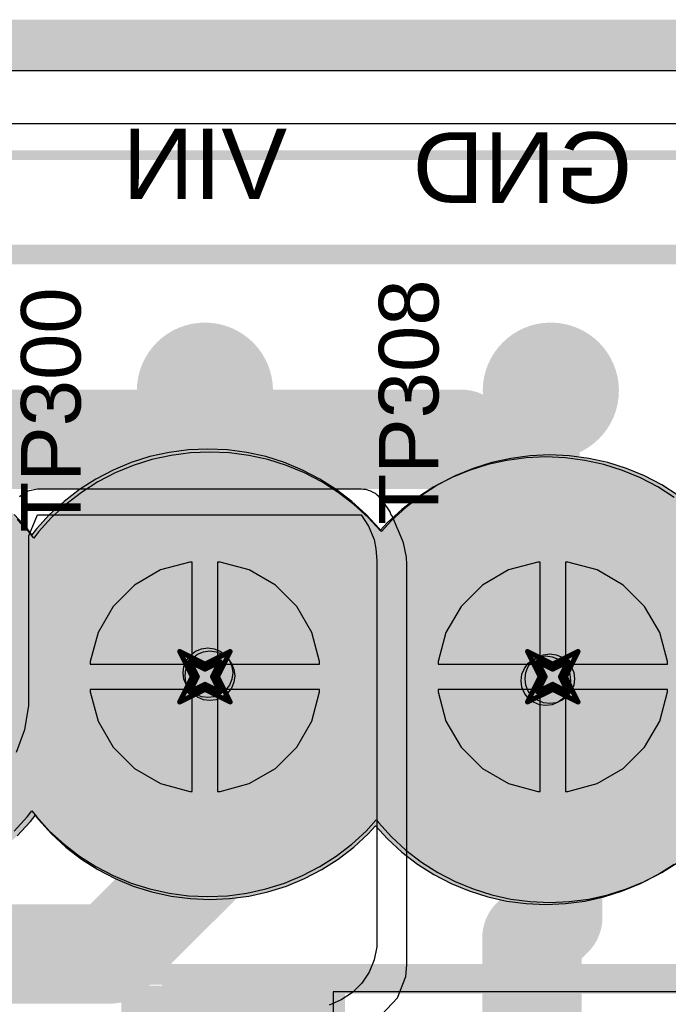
# Model space of a CAD drawing. Header units: inches. Extents: x -6 to 11.2, y -2.2 to 8.3.
# Tile 119 of 256: x 1.451 to 1.708, y 2.37 to 2.76. Entities that reach past the tile are written whole.
import ezdxf

# ---------------------------------------------------------------- set-up
doc = ezdxf.new("R2010")
doc.units = ezdxf.units.IN
doc.header["$MEASUREMENT"] = 0
for name, color, linetype in [('Board Layer Stack Bottom Overlay', 54, 'Continuous'), ('Board Layer Stack Bottom Solder', 6, 'Continuous'), ('Board Outline', 76, 'Continuous'), ('Bottom Comp Body -Top13)-Comp Body -Bot14)', 56, 'Continuous'), ('Bottom Courtyard -Top15)-Courtyard -Bot16)', 56, 'Continuous'), ('Drill Drawing', 1, 'Continuous'), ('Layer 1- Top', 1, 'Continuous'), ('Layer 2- GND', 16, 'Continuous'), ('Layer 7- PWR', 76, 'Continuous'), ('Layer 8- Bottom', 5, 'Continuous'), ('Multi-Layer', 9, 'Continuous'), ('Pad Holes', 156, 'Continuous'), ('Top Assembly', 56, 'Continuous'), ('Top Comp Body -Top13)-Comp Body -Bot14)', 56, 'Continuous'), ('Top Component Center', 56, 'Continuous'), ('Top Courtyard -Top15)-Courtyard -Bot16)', 56, 'Continuous'), ('Top Overlay', 2, 'Continuous'), ('Top Paste', 8, 'Continuous'), ('Top Solder', 216, 'Continuous')]:
    doc.layers.add(name, color=color, linetype=linetype)
doc.styles.add('Arial', font='txt', dxfattribs={"height": 0.2})

# ---------------------------------------------------------------- blocks, each defined once
blk = doc.blocks.new('TEST_PAD_1_27_____SS_42')
at = {"layer": 'Layer 1- Top'}
h = blk.add_hatch(color=7, dxfattribs=at)
edge = h.paths.add_edge_path()
edge.add_arc((0, 0), 0.025, 0, 360)
at = {"layer": 'Top Solder'}
h = blk.add_hatch(color=216, dxfattribs=at)
edge = h.paths.add_edge_path()
edge.add_arc((0, 0), 0.02697, 0, 360)
blk = doc.blocks.new('TEST_PAD_1_27_____SS_43')
at = {"layer": 'Layer 1- Top'}
h = blk.add_hatch(color=7, dxfattribs=at)
edge = h.paths.add_edge_path()
edge.add_arc((0, 0), 0.025, 0, 360)
at = {"layer": 'Top Solder'}
h = blk.add_hatch(color=216, dxfattribs=at)
edge = h.paths.add_edge_path()
edge.add_arc((0, 0), 0.02697, 0, 360)
blk = doc.blocks.new('1843622_B_44')
at = {"layer": 'Board Layer Stack Bottom Solder'}
h = blk.add_hatch(color=6, dxfattribs=at)
edge = h.paths.add_edge_path()
edge.add_arc((0.1378, 0), 0.0374, 0, 360)
h = blk.add_hatch(color=6, dxfattribs=at)
edge = h.paths.add_edge_path()
edge.add_arc((0.27559, 0), 0.0374, 0, 360)
at = {"layer": 'Layer 1- Top'}
h = blk.add_hatch(color=7, dxfattribs=at)
edge = h.paths.add_edge_path()
edge.add_arc((0.1378, 0), 0.03543, 0, 360)
h = blk.add_hatch(color=7, dxfattribs=at)
edge = h.paths.add_edge_path()
edge.add_arc((0.27559, 0), 0.03543, 0, 360)
at = {"layer": 'Layer 2- GND'}
h = blk.add_hatch(color=7, dxfattribs=at)
edge = h.paths.add_edge_path()
edge.add_arc((0.1378, 0), 0.03362, 0, 360)
h = blk.add_hatch(color=7, dxfattribs=at)
edge = h.paths.add_edge_path()
edge.add_arc((0.27559, 0), 0.03362, 0, 360)
at = {"layer": 'Layer 7- PWR'}
h = blk.add_hatch(color=7, dxfattribs=at)
edge = h.paths.add_edge_path()
edge.add_arc((0.1378, 0), 0.03362, 0, 360)
h = blk.add_hatch(color=7, dxfattribs=at)
edge = h.paths.add_edge_path()
edge.add_arc((0.27559, 0), 0.03362, 0, 360)
at = {"layer": 'Layer 8- Bottom'}
h = blk.add_hatch(color=7, dxfattribs=at)
edge = h.paths.add_edge_path()
edge.add_arc((0.1378, 0), 0.03543, 0, 360)
h = blk.add_hatch(color=7, dxfattribs=at)
edge = h.paths.add_edge_path()
edge.add_arc((0.27559, 0), 0.03543, 0, 360)
at = {"layer": 'Multi-Layer'}
h = blk.add_hatch(color=9, dxfattribs=at)
edge = h.paths.add_edge_path()
edge.add_arc((0.1378, 0), 0.03543, 0, 360)
h = blk.add_hatch(color=9, dxfattribs=at)
edge = h.paths.add_edge_path()
edge.add_arc((0.27559, 0), 0.03543, 0, 360)
at = {"layer": 'Pad Holes'}
h = blk.add_hatch(color=7, dxfattribs=at)
edge = h.paths.add_edge_path()
edge.add_arc((0.1378, 0), 0.02362, 0, 360)
h = blk.add_hatch(color=7, dxfattribs=at)
edge = h.paths.add_edge_path()
edge.add_arc((0.27559, 0), 0.02362, 0, 360)
at = {"layer": 'Top Solder'}
h = blk.add_hatch(color=216, dxfattribs=at)
edge = h.paths.add_edge_path()
edge.add_arc((0.1378, 0), 0.0374, 0, 360)
h = blk.add_hatch(color=216, dxfattribs=at)
edge = h.paths.add_edge_path()
edge.add_arc((0.27559, 0), 0.0374, 0, 360)
at = {"layer": 'Board Layer Stack Bottom Overlay'}
for points in [[(0.50984, 0.11811, 0.00787, 0.00787, 0), (-0.09646, 0.11811, 0.00787, 0.00787, 0)], [(0.50984, -0.16732, 0.00787, 0.00787, 0), (-0.09646, -0.16732, 0.00787, 0.00787, 0)]]:
    blk.add_lwpolyline(points, format="xyseb", dxfattribs=at)
at = {"layer": 'Bottom Comp Body -Top13)-Comp Body -Bot14)'}
for points in [[(0.50984, 0.11811, 0.00394, 0.00394, 0), (-0.09646, 0.11811, 0.00394, 0.00394, 0)], [(0.50984, -0.16732, 0.00394, 0.00394, 0), (-0.09646, -0.16732, 0.00394, 0.00394, 0)]]:
    blk.add_lwpolyline(points, format="xyseb", dxfattribs=at)
at = {"layer": 'Bottom Courtyard -Top15)-Courtyard -Bot16)'}
blk.add_lwpolyline([(0.54921, -0.20669, 0.00394, 0.00394, 0), (-0.13583, -0.20669, 0.00394, 0.00394, 0)], format="xyseb", dxfattribs=at)
blk = doc.blocks.new('FP_2920L100PR_MFG_86')
at = {"layer": 'Layer 1- Top'}
for points in [[(-0.16929, 0.10433), (-0.09055, 0.10433), (-0.09055, -0.10433), (-0.16929, -0.10433)], [(0.09055, 0.10433), (0.16929, 0.10433), (0.16929, -0.10433), (0.09055, -0.10433)]]:
    blk.add_hatch(color=7, dxfattribs=at).paths.add_polyline_path(points)
at = {"layer": 'Top Paste'}
for points in [[(-0.16929, 0.10433), (-0.09055, 0.10433), (-0.09055, -0.10433), (-0.16929, -0.10433)], [(0.09055, 0.10433), (0.16929, 0.10433), (0.16929, -0.10433), (0.09055, -0.10433)]]:
    blk.add_hatch(color=8, dxfattribs=at).paths.add_polyline_path(points)
at = {"layer": 'Top Solder'}
for points in [[(-0.17126, 0.1063), (-0.08858, 0.1063), (-0.08858, -0.1063), (-0.17126, -0.1063)], [(0.08858, 0.1063), (0.17126, 0.1063), (0.17126, -0.1063), (0.08858, -0.1063)]]:
    blk.add_hatch(color=216, dxfattribs=at).paths.add_polyline_path(points)
at = {"layer": 'Top Assembly'}
for points in [[(-0.17323, 0.11102, 0.00787, 0.00787, 0), (0.17323, 0.11102, 0.00787, 0.00787, 0)], [(-0.17323, -0.11102, 0.00787, 0.00787, 0), (-0.17323, 0.11102, 0.00787, 0.00787, 0)], [(0.17323, -0.11102, 0.00787, 0.00787, 0), (0.17323, 0.11102, 0.00787, 0.00787, 0)], [(-0.17323, -0.11102, 0.00787, 0.00787, 0), (0.17323, -0.11102, 0.00787, 0.00787, 0)]]:
    blk.add_lwpolyline(points, format="xyseb", dxfattribs=at)
for points in [[(-0.1752, 0.11102, 0.00394, 0.00394, 1), (-0.17126, 0.11102, 0.00394, 0.00394, 1)], [(-0.1752, 0.11102, 0.00394, 0.00394, 1), (-0.17126, 0.11102, 0.00394, 0.00394, 1)], [(0.17126, 0.11102, 0.00394, 0.00394, 1), (0.1752, 0.11102, 0.00394, 0.00394, 1)], [(0.17126, 0.11102, 0.00394, 0.00394, 1), (0.1752, 0.11102, 0.00394, 0.00394, 1)], [(-0.1752, -0.11102, 0.00394, 0.00394, 1), (-0.17126, -0.11102, 0.00394, 0.00394, 1)], [(-0.1752, -0.11102, 0.00394, 0.00394, 1), (-0.17126, -0.11102, 0.00394, 0.00394, 1)], [(0.17126, -0.11102, 0.00394, 0.00394, 1), (0.1752, -0.11102, 0.00394, 0.00394, 1)], [(0.17126, -0.11102, 0.00394, 0.00394, 1), (0.1752, -0.11102, 0.00394, 0.00394, 1)]]:
    blk.add_lwpolyline(points, format="xyseb", close=True, dxfattribs=at)
at = {"layer": 'Top Comp Body -Top13)-Comp Body -Bot14)'}
for points in [[(-0.15709, 0.10709, 0.00787, 0.00787, 0), (0.15709, 0.10709, 0.00787, 0.00787, 0)], [(-0.15709, -0.10709, 0.00787, 0.00787, 0), (-0.15709, 0.10709, 0.00787, 0.00787, 0)], [(0.15709, -0.10709, 0.00787, 0.00787, 0), (0.15709, 0.10709, 0.00787, 0.00787, 0)], [(-0.15709, -0.10709, 0.00787, 0.00787, 0), (0.15709, -0.10709, 0.00787, 0.00787, 0)]]:
    blk.add_lwpolyline(points, format="xyseb", dxfattribs=at)
for points in [[(-0.15906, 0.10709, 0.00394, 0.00394, 1), (-0.15512, 0.10709, 0.00394, 0.00394, 1)], [(-0.15906, 0.10709, 0.00394, 0.00394, 1), (-0.15512, 0.10709, 0.00394, 0.00394, 1)], [(0.15512, 0.10709, 0.00394, 0.00394, 1), (0.15906, 0.10709, 0.00394, 0.00394, 1)], [(0.15512, 0.10709, 0.00394, 0.00394, 1), (0.15906, 0.10709, 0.00394, 0.00394, 1)], [(-0.15906, -0.10709, 0.00394, 0.00394, 1), (-0.15512, -0.10709, 0.00394, 0.00394, 1)], [(-0.15906, -0.10709, 0.00394, 0.00394, 1), (-0.15512, -0.10709, 0.00394, 0.00394, 1)], [(0.15512, -0.10709, 0.00394, 0.00394, 1), (0.15906, -0.10709, 0.00394, 0.00394, 1)], [(0.15512, -0.10709, 0.00394, 0.00394, 1), (0.15906, -0.10709, 0.00394, 0.00394, 1)]]:
    blk.add_lwpolyline(points, format="xyseb", close=True, dxfattribs=at)
at = {"layer": 'Top Component Center'}
for points in [[(0, -0.01969, 0.00394, 0.00394, 0), (0, 0.01969, 0.00394, 0.00394, 0)], [(-0.01969, 0, 0.00394, 0.00394, 0), (0.01969, 0, 0.00394, 0.00394, 0)]]:
    blk.add_lwpolyline(points, format="xyseb", dxfattribs=at)
for points in [[(-0.00098, 0.01969, 0.00197, 0.00197, 1), (0.00098, 0.01969, 0.00197, 0.00197, 1)], [(-0.02067, 0, 0.00197, 0.00197, 1), (-0.0187, 0, 0.00197, 0.00197, 1)], [(0.0187, 0, 0.00197, 0.00197, 1), (0.02067, 0, 0.00197, 0.00197, 1)], [(-0.00098, -0.01969, 0.00197, 0.00197, 1), (0.00098, -0.01969, 0.00197, 0.00197, 1)]]:
    blk.add_lwpolyline(points, format="xyseb", close=True, dxfattribs=at)
at = {"layer": 'Top Courtyard -Top15)-Courtyard -Bot16)'}
for points in [[(-0.17323, 0.11102, 0.00787, 0.00787, 0), (0.17323, 0.11102, 0.00787, 0.00787, 0)], [(-0.17323, -0.11102, 0.00787, 0.00787, 0), (-0.17323, 0.11102, 0.00787, 0.00787, 0)], [(0.17323, -0.11102, 0.00787, 0.00787, 0), (0.17323, 0.11102, 0.00787, 0.00787, 0)], [(-0.17323, -0.11102, 0.00787, 0.00787, 0), (0.17323, -0.11102, 0.00787, 0.00787, 0)]]:
    blk.add_lwpolyline(points, format="xyseb", dxfattribs=at)
for points in [[(-0.1752, 0.11102, 0.00394, 0.00394, 1), (-0.17126, 0.11102, 0.00394, 0.00394, 1)], [(-0.1752, 0.11102, 0.00394, 0.00394, 1), (-0.17126, 0.11102, 0.00394, 0.00394, 1)], [(0.17126, 0.11102, 0.00394, 0.00394, 1), (0.1752, 0.11102, 0.00394, 0.00394, 1)], [(0.17126, 0.11102, 0.00394, 0.00394, 1), (0.1752, 0.11102, 0.00394, 0.00394, 1)], [(-0.1752, -0.11102, 0.00394, 0.00394, 1), (-0.17126, -0.11102, 0.00394, 0.00394, 1)], [(-0.1752, -0.11102, 0.00394, 0.00394, 1), (-0.17126, -0.11102, 0.00394, 0.00394, 1)], [(0.17126, -0.11102, 0.00394, 0.00394, 1), (0.1752, -0.11102, 0.00394, 0.00394, 1)], [(0.17126, -0.11102, 0.00394, 0.00394, 1), (0.1752, -0.11102, 0.00394, 0.00394, 1)]]:
    blk.add_lwpolyline(points, format="xyseb", close=True, dxfattribs=at)
at = {"layer": 'Top Overlay'}
for points in [[(-0.07579, 0.10709, 0.00787, 0.00787, 0), (0.07579, 0.10709, 0.00787, 0.00787, 0)], [(-0.07579, -0.10709, 0.00787, 0.00787, 0), (0.07579, -0.10709, 0.00787, 0.00787, 0)]]:
    blk.add_lwpolyline(points, format="xyseb", dxfattribs=at)
for points in [[(-0.07776, 0.10709, 0.00394, 0.00394, 1), (-0.07382, 0.10709, 0.00394, 0.00394, 1)], [(0.07382, 0.10709, 0.00394, 0.00394, 1), (0.07776, 0.10709, 0.00394, 0.00394, 1)], [(-0.07776, -0.10709, 0.00394, 0.00394, 1), (-0.07382, -0.10709, 0.00394, 0.00394, 1)], [(0.07382, -0.10709, 0.00394, 0.00394, 1), (0.07776, -0.10709, 0.00394, 0.00394, 1)]]:
    blk.add_lwpolyline(points, format="xyseb", close=True, dxfattribs=at)
at = {"layer": 'Top Assembly', "style": 'Arial'}
blk.add_text('PTC501', height=0.03937, rotation=360, dxfattribs=at).set_placement((0, 0.00044))

msp = doc.modelspace()

# ---------------------------------------------------------------- hatches: boundary and pattern name
at = {"layer": 'Layer 8- Bottom'}
for points in [[(1.50118, 2.50906), (1.54803, 2.50906), (1.54803, 2.54843), (1.50118, 2.54843)], [(1.4748, 2.47638), (1.58268, 2.47638), (1.58268, 2.52244), (1.4748, 2.52244)], [(1.6126, 2.47638), (1.70984, 2.47638), (1.70984, 2.52205), (1.6126, 2.52205)]]:
    msp.add_hatch(color=7, dxfattribs=at).paths.add_polyline_path(points)

# ---------------------------------------------------------------- linework, layer by layer
at = {"layer": 'Board Outline'}
msp.add_lwpolyline([(-0.00001, 2.74999, 0.015, 0.015, 0), (5.39999, 2.74999, 0.015, 0.015, 0)], format="xyseb", dxfattribs=at)
at = {"layer": 'Drill Drawing'}
for points in [[(1.51441, 2.50961, 0.002, 0.002, 0), (1.52441, 2.50461, 0.002, 0.002, 0)], [(1.51441, 2.50961, 0.002, 0.002, 0), (1.51941, 2.49961, 0.002, 0.002, 0)], [(1.52441, 2.50461, 0.002, 0.002, 0), (1.53441, 2.50961, 0.002, 0.002, 0)], [(1.52941, 2.49961, 0.002, 0.002, 0), (1.53441, 2.50961, 0.002, 0.002, 0)], [(1.6522, 2.50961, 0.002, 0.002, 0), (1.6622, 2.50461, 0.002, 0.002, 0)], [(1.6522, 2.50961, 0.002, 0.002, 0), (1.6572, 2.49961, 0.002, 0.002, 0)], [(1.6622, 2.50461, 0.002, 0.002, 0), (1.6722, 2.50961, 0.002, 0.002, 0)], [(1.6672, 2.49961, 0.002, 0.002, 0), (1.6722, 2.50961, 0.002, 0.002, 0)], [(1.51841, 2.50561, 0.002, 0.002, 0), (1.52441, 2.50261, 0.002, 0.002, 0)], [(1.51841, 2.50561, 0.002, 0.002, 0), (1.52141, 2.49961, 0.002, 0.002, 0)], [(1.52441, 2.50261, 0.002, 0.002, 0), (1.53041, 2.50561, 0.002, 0.002, 0)], [(1.52741, 2.49961, 0.002, 0.002, 0), (1.53041, 2.50561, 0.002, 0.002, 0)], [(1.6562, 2.50561, 0.002, 0.002, 0), (1.6622, 2.50261, 0.002, 0.002, 0)], [(1.6562, 2.50561, 0.002, 0.002, 0), (1.6592, 2.49961, 0.002, 0.002, 0)], [(1.6622, 2.50261, 0.002, 0.002, 0), (1.6682, 2.50561, 0.002, 0.002, 0)], [(1.6652, 2.49961, 0.002, 0.002, 0), (1.6682, 2.50561, 0.002, 0.002, 0)], [(1.51441, 2.48961, 0.002, 0.002, 0), (1.51941, 2.49961, 0.002, 0.002, 0)], [(1.51841, 2.49361, 0.002, 0.002, 0), (1.52141, 2.49961, 0.002, 0.002, 0)], [(1.51841, 2.49361, 0.002, 0.002, 0), (1.52441, 2.49661, 0.002, 0.002, 0)], [(1.52441, 2.49661, 0.002, 0.002, 0), (1.53041, 2.49361, 0.002, 0.002, 0)], [(1.52741, 2.49961, 0.002, 0.002, 0), (1.53041, 2.49361, 0.002, 0.002, 0)], [(1.52941, 2.49961, 0.002, 0.002, 0), (1.53441, 2.48961, 0.002, 0.002, 0)], [(1.6522, 2.48961, 0.002, 0.002, 0), (1.6572, 2.49961, 0.002, 0.002, 0)], [(1.6562, 2.49361, 0.002, 0.002, 0), (1.6592, 2.49961, 0.002, 0.002, 0)], [(1.6562, 2.49361, 0.002, 0.002, 0), (1.6622, 2.49661, 0.002, 0.002, 0)], [(1.6622, 2.49661, 0.002, 0.002, 0), (1.6682, 2.49361, 0.002, 0.002, 0)], [(1.6652, 2.49961, 0.002, 0.002, 0), (1.6682, 2.49361, 0.002, 0.002, 0)], [(1.6672, 2.49961, 0.002, 0.002, 0), (1.6722, 2.48961, 0.002, 0.002, 0)], [(1.51441, 2.48961, 0.002, 0.002, 0), (1.52441, 2.49461, 0.002, 0.002, 0)], [(1.52441, 2.49461, 0.002, 0.002, 0), (1.53441, 2.48961, 0.002, 0.002, 0)], [(1.6522, 2.48961, 0.002, 0.002, 0), (1.6622, 2.49461, 0.002, 0.002, 0)], [(1.6622, 2.49461, 0.002, 0.002, 0), (1.6722, 2.48961, 0.002, 0.002, 0)]]:
    msp.add_lwpolyline(points, format="xyseb", dxfattribs=at)
for points in [[(1.51391, 2.50961, 0.001, 0.001, 1), (1.51491, 2.50961, 0.001, 0.001, 1)], [(1.51391, 2.50961, 0.001, 0.001, 1), (1.51491, 2.50961, 0.001, 0.001, 1)], [(1.53391, 2.50961, 0.001, 0.001, 1), (1.53491, 2.50961, 0.001, 0.001, 1)], [(1.53391, 2.50961, 0.001, 0.001, 1), (1.53491, 2.50961, 0.001, 0.001, 1)], [(1.6517, 2.50961, 0.001, 0.001, 1), (1.6527, 2.50961, 0.001, 0.001, 1)], [(1.6517, 2.50961, 0.001, 0.001, 1), (1.6527, 2.50961, 0.001, 0.001, 1)], [(1.6717, 2.50961, 0.001, 0.001, 1), (1.6727, 2.50961, 0.001, 0.001, 1)], [(1.6717, 2.50961, 0.001, 0.001, 1), (1.6727, 2.50961, 0.001, 0.001, 1)], [(1.51791, 2.50561, 0.001, 0.001, 1), (1.51891, 2.50561, 0.001, 0.001, 1)], [(1.51791, 2.50561, 0.001, 0.001, 1), (1.51891, 2.50561, 0.001, 0.001, 1)], [(1.52391, 2.50461, 0.001, 0.001, 1), (1.52491, 2.50461, 0.001, 0.001, 1)], [(1.52391, 2.50461, 0.001, 0.001, 1), (1.52491, 2.50461, 0.001, 0.001, 1)], [(1.52991, 2.50561, 0.001, 0.001, 1), (1.53091, 2.50561, 0.001, 0.001, 1)], [(1.52991, 2.50561, 0.001, 0.001, 1), (1.53091, 2.50561, 0.001, 0.001, 1)], [(1.6557, 2.50561, 0.001, 0.001, 1), (1.6567, 2.50561, 0.001, 0.001, 1)], [(1.6557, 2.50561, 0.001, 0.001, 1), (1.6567, 2.50561, 0.001, 0.001, 1)], [(1.6617, 2.50461, 0.001, 0.001, 1), (1.6627, 2.50461, 0.001, 0.001, 1)], [(1.6617, 2.50461, 0.001, 0.001, 1), (1.6627, 2.50461, 0.001, 0.001, 1)], [(1.6677, 2.50561, 0.001, 0.001, 1), (1.6687, 2.50561, 0.001, 0.001, 1)], [(1.6677, 2.50561, 0.001, 0.001, 1), (1.6687, 2.50561, 0.001, 0.001, 1)], [(1.52391, 2.50261, 0.001, 0.001, 1), (1.52491, 2.50261, 0.001, 0.001, 1)], [(1.52391, 2.50261, 0.001, 0.001, 1), (1.52491, 2.50261, 0.001, 0.001, 1)], [(1.6617, 2.50261, 0.001, 0.001, 1), (1.6627, 2.50261, 0.001, 0.001, 1)], [(1.6617, 2.50261, 0.001, 0.001, 1), (1.6627, 2.50261, 0.001, 0.001, 1)], [(1.51891, 2.49961, 0.001, 0.001, 1), (1.51991, 2.49961, 0.001, 0.001, 1)], [(1.51891, 2.49961, 0.001, 0.001, 1), (1.51991, 2.49961, 0.001, 0.001, 1)], [(1.52091, 2.49961, 0.001, 0.001, 1), (1.52191, 2.49961, 0.001, 0.001, 1)], [(1.52091, 2.49961, 0.001, 0.001, 1), (1.52191, 2.49961, 0.001, 0.001, 1)], [(1.52391, 2.49661, 0.001, 0.001, 1), (1.52491, 2.49661, 0.001, 0.001, 1)], [(1.52391, 2.49661, 0.001, 0.001, 1), (1.52491, 2.49661, 0.001, 0.001, 1)], [(1.52691, 2.49961, 0.001, 0.001, 1), (1.52791, 2.49961, 0.001, 0.001, 1)], [(1.52691, 2.49961, 0.001, 0.001, 1), (1.52791, 2.49961, 0.001, 0.001, 1)], [(1.52891, 2.49961, 0.001, 0.001, 1), (1.52991, 2.49961, 0.001, 0.001, 1)], [(1.52891, 2.49961, 0.001, 0.001, 1), (1.52991, 2.49961, 0.001, 0.001, 1)], [(1.6567, 2.49961, 0.001, 0.001, 1), (1.6577, 2.49961, 0.001, 0.001, 1)], [(1.6567, 2.49961, 0.001, 0.001, 1), (1.6577, 2.49961, 0.001, 0.001, 1)], [(1.6587, 2.49961, 0.001, 0.001, 1), (1.6597, 2.49961, 0.001, 0.001, 1)], [(1.6587, 2.49961, 0.001, 0.001, 1), (1.6597, 2.49961, 0.001, 0.001, 1)], [(1.6617, 2.49661, 0.001, 0.001, 1), (1.6627, 2.49661, 0.001, 0.001, 1)], [(1.6617, 2.49661, 0.001, 0.001, 1), (1.6627, 2.49661, 0.001, 0.001, 1)], [(1.6647, 2.49961, 0.001, 0.001, 1), (1.6657, 2.49961, 0.001, 0.001, 1)], [(1.6647, 2.49961, 0.001, 0.001, 1), (1.6657, 2.49961, 0.001, 0.001, 1)], [(1.6667, 2.49961, 0.001, 0.001, 1), (1.6677, 2.49961, 0.001, 0.001, 1)], [(1.6667, 2.49961, 0.001, 0.001, 1), (1.6677, 2.49961, 0.001, 0.001, 1)], [(1.51791, 2.49361, 0.001, 0.001, 1), (1.51891, 2.49361, 0.001, 0.001, 1)], [(1.51791, 2.49361, 0.001, 0.001, 1), (1.51891, 2.49361, 0.001, 0.001, 1)], [(1.52391, 2.49461, 0.001, 0.001, 1), (1.52491, 2.49461, 0.001, 0.001, 1)], [(1.52391, 2.49461, 0.001, 0.001, 1), (1.52491, 2.49461, 0.001, 0.001, 1)], [(1.52991, 2.49361, 0.001, 0.001, 1), (1.53091, 2.49361, 0.001, 0.001, 1)], [(1.52991, 2.49361, 0.001, 0.001, 1), (1.53091, 2.49361, 0.001, 0.001, 1)], [(1.6557, 2.49361, 0.001, 0.001, 1), (1.6567, 2.49361, 0.001, 0.001, 1)], [(1.6557, 2.49361, 0.001, 0.001, 1), (1.6567, 2.49361, 0.001, 0.001, 1)], [(1.6617, 2.49461, 0.001, 0.001, 1), (1.6627, 2.49461, 0.001, 0.001, 1)], [(1.6617, 2.49461, 0.001, 0.001, 1), (1.6627, 2.49461, 0.001, 0.001, 1)], [(1.6677, 2.49361, 0.001, 0.001, 1), (1.6687, 2.49361, 0.001, 0.001, 1)], [(1.6677, 2.49361, 0.001, 0.001, 1), (1.6687, 2.49361, 0.001, 0.001, 1)], [(1.51391, 2.48961, 0.001, 0.001, 1), (1.51491, 2.48961, 0.001, 0.001, 1)], [(1.51391, 2.48961, 0.001, 0.001, 1), (1.51491, 2.48961, 0.001, 0.001, 1)], [(1.53391, 2.48961, 0.001, 0.001, 1), (1.53491, 2.48961, 0.001, 0.001, 1)], [(1.53391, 2.48961, 0.001, 0.001, 1), (1.53491, 2.48961, 0.001, 0.001, 1)], [(1.6517, 2.48961, 0.001, 0.001, 1), (1.6527, 2.48961, 0.001, 0.001, 1)], [(1.6517, 2.48961, 0.001, 0.001, 1), (1.6527, 2.48961, 0.001, 0.001, 1)], [(1.6717, 2.48961, 0.001, 0.001, 1), (1.6727, 2.48961, 0.001, 0.001, 1)], [(1.6717, 2.48961, 0.001, 0.001, 1), (1.6727, 2.48961, 0.001, 0.001, 1)]]:
    msp.add_lwpolyline(points, format="xyseb", close=True, dxfattribs=at)
at = {"layer": 'Layer 1- Top'}
for p, q in [((1.75669, 2.3748), (1.5752, 2.3748)), ((1.5752, 2.3748), (1.5752, 2.16732))]:
    msp.add_line(p, q, dxfattribs=at)
for points in [[(1.52441, 2.50512, 0.01969, 0.01969, 0), (1.52441, 2.61299, 0.01969, 0.01969, 0)], [(1.66142, 2.61299, 0.01969, 0.01969, 0), (1.66299, 2.61142, 0.01969, 0.01969, 0)], [(1.66299, 2.50394, 0.01969, 0.01969, 0), (1.66299, 2.61142, 0.01969, 0.01969, 0)]]:
    msp.add_lwpolyline(points, format="xyseb", dxfattribs=at)
for points in [[(1.51949, 2.61299, 0.00984, 0.00984, 1), (1.52933, 2.61299, 0.00984, 0.00984, 1)], [(1.6565, 2.61299, 0.00984, 0.00984, 1), (1.66634, 2.61299, 0.00984, 0.00984, 1)], [(1.65807, 2.61142, 0.00984, 0.00984, 1), (1.66791, 2.61142, 0.00984, 0.00984, 1)], [(1.65807, 2.61142, 0.00984, 0.00984, 1), (1.66791, 2.61142, 0.00984, 0.00984, 1)], [(1.51949, 2.50512, 0.00984, 0.00984, 1), (1.52933, 2.50512, 0.00984, 0.00984, 1)], [(1.65807, 2.50394, 0.00984, 0.00984, 1), (1.66791, 2.50394, 0.00984, 0.00984, 1)]]:
    msp.add_lwpolyline(points, format="xyseb", close=True, dxfattribs=at)
at = {"layer": 'Layer 2- GND'}
for p, q in [((1.28976, 2.73991), (5.38991, 2.73991)), ((1.51098, 2.58732), (1.50343, 2.58565)), ((1.51865, 2.58833), (1.51098, 2.58732)), ((1.52638, 2.58867), (1.51865, 2.58833)), ((1.53411, 2.58833), (1.52638, 2.58867)), ((1.54177, 2.58732), (1.53411, 2.58833)), ((1.54933, 2.58565), (1.54177, 2.58732)), ((1.49605, 2.58332), (1.48891, 2.58036)), ((1.50343, 2.58565), (1.49605, 2.58332)), ((1.5567, 2.58332), (1.54933, 2.58565)), ((1.56385, 2.58036), (1.5567, 2.58332)), ((1.6365, 2.58368), (1.62912, 2.58135)), ((1.64405, 2.58535), (1.6365, 2.58368)), ((1.65172, 2.58636), (1.64405, 2.58535)), ((1.65945, 2.5867), (1.65172, 2.58636)), ((1.66718, 2.58636), (1.65945, 2.5867)), ((1.67485, 2.58535), (1.66718, 2.58636)), ((1.6824, 2.58368), (1.67485, 2.58535)), ((1.68977, 2.58135), (1.6824, 2.58368)), ((1.48891, 2.58036), (1.48204, 2.57679)), ((1.57071, 2.57679), (1.56385, 2.58036)), ((1.62912, 2.58135), (1.62198, 2.57839)), ((1.69692, 2.57839), (1.68977, 2.58135)), ((1.48204, 2.57679), (1.47552, 2.57263)), ((1.57724, 2.57263), (1.57071, 2.57679)), ((1.62198, 2.57839), (1.61512, 2.57482)), ((1.70378, 2.57482), (1.69692, 2.57839)), ((1.47552, 2.57263), (1.46938, 2.56792)), ((1.58337, 2.56792), (1.57724, 2.57263)), ((1.61512, 2.57482), (1.60859, 2.57066)), ((1.71031, 2.57066), (1.70378, 2.57482)), ((1.46938, 2.56792), (1.46368, 2.5627)), ((1.58908, 2.5627), (1.58337, 2.56792)), ((1.60859, 2.57066), (1.60245, 2.56595)), ((1.60245, 2.56595), (1.59675, 2.56073)), ((1.45532, 2.55621), (1.4501, 2.56191)), ((1.46368, 2.5627), (1.45846, 2.55699)), ((1.59382, 2.55752), (1.58908, 2.5627)), ((1.59675, 2.56073), (1.59382, 2.55752)), ((1.45659, 2.55456), (1.45532, 2.55621)), ((1.45846, 2.55699), (1.45659, 2.55456)), ((1.52146, 2.50851), (1.52383, 2.50949)), ((1.52383, 2.50949), (1.52638, 2.50983)), ((1.52638, 2.50983), (1.52892, 2.50949)), ((1.52892, 2.50949), (1.53129, 2.50851)), ((1.51787, 2.50491), (1.51943, 2.50695)), ((1.51943, 2.50695), (1.52146, 2.50851)), ((1.53129, 2.50851), (1.53333, 2.50695)), ((1.53333, 2.50695), (1.53489, 2.50491)), ((1.6525, 2.50498), (1.65454, 2.50654)), ((1.65454, 2.50654), (1.65691, 2.50752)), ((1.65691, 2.50752), (1.65945, 2.50786)), ((1.65945, 2.50786), (1.66199, 2.50752)), ((1.66199, 2.50752), (1.66436, 2.50654)), ((1.66436, 2.50654), (1.6664, 2.50498)), ((1.51655, 2.5), (1.51689, 2.50254)), ((1.51689, 2.50254), (1.51787, 2.50491)), ((1.53489, 2.50491), (1.53587, 2.50254)), ((1.53587, 2.50254), (1.5362, 2.5)), ((1.64996, 2.50057), (1.65094, 2.50294)), ((1.65094, 2.50294), (1.6525, 2.50498)), ((1.6664, 2.50498), (1.66796, 2.50294)), ((1.66796, 2.50294), (1.66894, 2.50057)), ((1.51689, 2.49746), (1.51655, 2.5)), ((1.51787, 2.49509), (1.51689, 2.49746)), ((1.53587, 2.49746), (1.53489, 2.49509)), ((1.5362, 2.5), (1.53587, 2.49746)), ((1.64962, 2.49803), (1.64996, 2.50057)), ((1.64996, 2.49549), (1.64962, 2.49803)), ((1.66894, 2.50057), (1.66928, 2.49803)), ((1.66928, 2.49803), (1.66894, 2.49549)), ((1.51943, 2.49305), (1.51787, 2.49509)), ((1.53489, 2.49509), (1.53333, 2.49305)), ((1.65094, 2.49312), (1.64996, 2.49549)), ((1.66894, 2.49549), (1.66796, 2.49312)), ((1.52146, 2.49149), (1.51943, 2.49305)), ((1.52383, 2.49051), (1.52146, 2.49149)), ((1.52638, 2.49017), (1.52383, 2.49051)), ((1.52892, 2.49051), (1.52638, 2.49017)), ((1.53129, 2.49149), (1.52892, 2.49051)), ((1.53333, 2.49305), (1.53129, 2.49149)), ((1.6525, 2.49108), (1.65094, 2.49312)), ((1.65454, 2.48952), (1.6525, 2.49108)), ((1.65691, 2.48854), (1.65454, 2.48952)), ((1.66436, 2.48952), (1.66199, 2.48854)), ((1.6664, 2.49108), (1.66436, 2.48952)), ((1.66796, 2.49312), (1.6664, 2.49108)), ((1.65945, 2.4882), (1.65691, 2.48854)), ((1.66199, 2.48854), (1.65945, 2.4882)), ((1.45532, 2.44222), (1.45719, 2.44465)), ((1.45719, 2.44465), (1.45846, 2.44301)), ((1.45846, 2.44301), (1.46368, 2.4373)), ((1.4501, 2.43652), (1.45532, 2.44222)), ((1.58908, 2.4373), (1.59201, 2.44051)), ((1.59201, 2.44051), (1.59675, 2.43533)), ((1.46368, 2.4373), (1.46938, 2.43208)), ((1.58337, 2.43208), (1.58908, 2.4373)), ((1.59675, 2.43533), (1.60245, 2.43011)), ((1.46938, 2.43208), (1.47552, 2.42737)), ((1.57724, 2.42737), (1.58337, 2.43208)), ((1.47552, 2.42737), (1.48204, 2.42321)), ((1.57071, 2.42321), (1.57724, 2.42737)), ((1.60245, 2.43011), (1.60859, 2.4254)), ((1.48204, 2.42321), (1.48891, 2.41964)), ((1.56385, 2.41964), (1.57071, 2.42321)), ((1.60859, 2.4254), (1.61512, 2.42124)), ((1.70378, 2.42124), (1.71031, 2.4254)), ((1.48891, 2.41964), (1.49605, 2.41668)), ((1.5567, 2.41668), (1.56385, 2.41964)), ((1.61512, 2.42124), (1.62198, 2.41767)), ((1.69692, 2.41767), (1.70378, 2.42124)), ((1.49605, 2.41668), (1.50343, 2.41435)), ((1.54933, 2.41435), (1.5567, 2.41668)), ((1.62198, 2.41767), (1.62912, 2.41471)), ((1.68977, 2.41471), (1.69692, 2.41767)), ((1.50343, 2.41435), (1.51098, 2.41268)), ((1.51098, 2.41268), (1.51865, 2.41167)), ((1.51865, 2.41167), (1.52638, 2.41133)), ((1.52638, 2.41133), (1.53411, 2.41167)), ((1.53411, 2.41167), (1.54177, 2.41268)), ((1.54177, 2.41268), (1.54933, 2.41435)), ((1.62912, 2.41471), (1.6365, 2.41239)), ((1.6365, 2.41239), (1.64405, 2.41071)), ((1.67485, 2.41071), (1.6824, 2.41239)), ((1.6824, 2.41239), (1.68977, 2.41471)), ((1.64405, 2.41071), (1.65172, 2.4097)), ((1.65172, 2.4097), (1.65945, 2.40936)), ((1.65945, 2.40936), (1.66718, 2.4097)), ((1.66718, 2.4097), (1.67485, 2.41071))]:
    msp.add_line(p, q, dxfattribs=at)
msp.add_lwpolyline([(-0.00001, 2.74999, 0.02, 0.02, 0), (5.39999, 2.74999, 0.02, 0.02, 0)], format="xyseb", dxfattribs=at)
for points in [[(1.43661, 2.49921, 0.07874, 0.07874, 1), (1.33819, 2.49921, 0.07874, 0.07874, 1)], [(1.57559, 2.5, 0.07874, 0.07874, 1), (1.47717, 2.5, 0.07874, 0.07874, 1)], [(1.70866, 2.49803, 0.07874, 0.07874, 1), (1.61024, 2.49803, 0.07874, 0.07874, 1)], [(1.41693, 2.49921, 0.03937, 0.03937, 1), (1.4563, 2.49921, 0.03937, 0.03937, 1)], [(1.45748, 2.5, 0.03937, 0.03937, 1), (1.49685, 2.5, 0.03937, 0.03937, 1)], [(1.55591, 2.5, 0.03937, 0.03937, 1), (1.59528, 2.5, 0.03937, 0.03937, 1)], [(1.59055, 2.49803, 0.03937, 0.03937, 1), (1.62992, 2.49803, 0.03937, 0.03937, 1)], [(1.68898, 2.49803, 0.03937, 0.03937, 1), (1.72835, 2.49803, 0.03937, 0.03937, 1)]]:
    msp.add_lwpolyline(points, format="xyseb", close=True, dxfattribs=at)
at = {"layer": 'Layer 7- PWR'}
for p, q in [((1.2878, 2.73991), (5.38991, 2.73991)), ((1.51019, 2.5885), (1.50264, 2.58683)), ((1.51786, 2.58951), (1.51019, 2.5885)), ((1.52559, 2.58985), (1.51786, 2.58951)), ((1.53332, 2.58951), (1.52559, 2.58985)), ((1.54099, 2.5885), (1.53332, 2.58951)), ((1.54854, 2.58683), (1.54099, 2.5885)), ((1.6533, 2.58715), (1.64563, 2.58614)), ((1.66102, 2.58749), (1.6533, 2.58715)), ((1.66875, 2.58715), (1.66102, 2.58749)), ((1.67642, 2.58614), (1.66875, 2.58715)), ((1.49526, 2.5845), (1.48812, 2.58154)), ((1.50264, 2.58683), (1.49526, 2.5845)), ((1.55592, 2.5845), (1.54854, 2.58683)), ((1.56306, 2.58154), (1.55592, 2.5845)), ((1.63807, 2.58446), (1.6307, 2.58214)), ((1.64563, 2.58614), (1.63807, 2.58446)), ((1.68397, 2.58446), (1.67642, 2.58614)), ((1.69135, 2.58214), (1.68397, 2.58446)), ((1.48812, 2.58154), (1.48126, 2.57797)), ((1.56992, 2.57797), (1.56306, 2.58154)), ((1.62355, 2.57918), (1.61669, 2.57561)), ((1.6307, 2.58214), (1.62355, 2.57918)), ((1.6985, 2.57918), (1.69135, 2.58214)), ((1.70536, 2.57561), (1.6985, 2.57918)), ((1.48126, 2.57797), (1.47473, 2.57381)), ((1.57645, 2.57381), (1.56992, 2.57797)), ((1.61669, 2.57561), (1.61017, 2.57145)), ((1.71188, 2.57145), (1.70536, 2.57561)), ((1.47473, 2.57381), (1.4686, 2.5691)), ((1.58258, 2.5691), (1.57645, 2.57381)), ((1.61017, 2.57145), (1.60403, 2.56674)), ((1.4686, 2.5691), (1.46289, 2.56388)), ((1.58829, 2.56388), (1.58258, 2.5691)), ((1.45414, 2.55818), (1.44892, 2.56388)), ((1.46289, 2.56388), (1.45767, 2.55818)), ((1.59351, 2.55818), (1.58829, 2.56388)), ((1.60403, 2.56674), (1.59833, 2.56152)), ((1.59833, 2.56152), (1.59431, 2.55713)), ((1.45591, 2.55588), (1.45414, 2.55818)), ((1.45767, 2.55818), (1.45591, 2.55588)), ((1.59431, 2.55713), (1.59351, 2.55818)), ((1.51864, 2.50813), (1.52068, 2.50969)), ((1.52068, 2.50969), (1.52305, 2.51067)), ((1.52305, 2.51067), (1.52559, 2.51101)), ((1.52559, 2.51101), (1.52813, 2.51067)), ((1.52813, 2.51067), (1.5305, 2.50969)), ((1.5305, 2.50969), (1.53254, 2.50813)), ((1.5161, 2.50372), (1.51708, 2.50609)), ((1.51708, 2.50609), (1.51864, 2.50813)), ((1.53254, 2.50813), (1.5341, 2.50609)), ((1.5341, 2.50609), (1.53508, 2.50372)), ((1.65251, 2.50373), (1.65408, 2.50577)), ((1.65408, 2.50577), (1.65611, 2.50733)), ((1.65611, 2.50733), (1.65848, 2.50831)), ((1.65848, 2.50831), (1.66102, 2.50865)), ((1.66102, 2.50865), (1.66357, 2.50831)), ((1.66357, 2.50831), (1.66594, 2.50733)), ((1.66594, 2.50733), (1.66797, 2.50577)), ((1.66797, 2.50577), (1.66953, 2.50373)), ((1.51576, 2.50118), (1.5161, 2.50372)), ((1.5161, 2.49864), (1.51576, 2.50118)), ((1.53508, 2.50372), (1.53542, 2.50118)), ((1.53542, 2.50118), (1.53508, 2.49864)), ((1.6512, 2.49882), (1.65153, 2.50136)), ((1.65153, 2.50136), (1.65251, 2.50373)), ((1.66953, 2.50373), (1.67052, 2.50136)), ((1.67052, 2.50136), (1.67085, 2.49882)), ((1.51708, 2.49627), (1.5161, 2.49864)), ((1.53508, 2.49864), (1.5341, 2.49627)), ((1.65153, 2.49628), (1.6512, 2.49882)), ((1.67085, 2.49882), (1.67052, 2.49628)), ((1.51864, 2.49423), (1.51708, 2.49627)), ((1.52068, 2.49267), (1.51864, 2.49423)), ((1.53254, 2.49423), (1.5305, 2.49267)), ((1.5341, 2.49627), (1.53254, 2.49423)), ((1.65251, 2.49391), (1.65153, 2.49628)), ((1.65408, 2.49187), (1.65251, 2.49391)), ((1.66953, 2.49391), (1.66797, 2.49187)), ((1.67052, 2.49628), (1.66953, 2.49391)), ((1.52305, 2.49169), (1.52068, 2.49267)), ((1.52559, 2.49135), (1.52305, 2.49169)), ((1.52813, 2.49169), (1.52559, 2.49135)), ((1.5305, 2.49267), (1.52813, 2.49169)), ((1.65611, 2.49031), (1.65408, 2.49187)), ((1.65848, 2.48933), (1.65611, 2.49031)), ((1.66594, 2.49031), (1.66357, 2.48933)), ((1.66797, 2.49187), (1.66594, 2.49031)), ((1.66102, 2.48899), (1.65848, 2.48933)), ((1.66357, 2.48933), (1.66102, 2.48899)), ((1.45414, 2.44419), (1.45591, 2.44648)), ((1.45591, 2.44648), (1.45767, 2.44419)), ((1.44892, 2.43848), (1.45414, 2.44419)), ((1.45767, 2.44419), (1.46289, 2.43848)), ((1.58829, 2.43848), (1.5923, 2.44287)), ((1.5923, 2.44287), (1.5931, 2.44182)), ((1.5931, 2.44182), (1.59833, 2.43612)), ((1.46289, 2.43848), (1.4686, 2.43326)), ((1.58258, 2.43326), (1.58829, 2.43848)), ((1.59833, 2.43612), (1.60403, 2.4309)), ((1.4686, 2.43326), (1.47473, 2.42855)), ((1.57645, 2.42855), (1.58258, 2.43326)), ((1.60403, 2.4309), (1.61017, 2.42619)), ((1.47473, 2.42855), (1.48126, 2.42439)), ((1.56992, 2.42439), (1.57645, 2.42855)), ((1.48126, 2.42439), (1.48812, 2.42082)), ((1.56306, 2.42082), (1.56992, 2.42439)), ((1.61017, 2.42619), (1.61669, 2.42203)), ((1.70536, 2.42203), (1.71188, 2.42619)), ((1.48812, 2.42082), (1.49526, 2.41786)), ((1.55592, 2.41786), (1.56306, 2.42082)), ((1.61669, 2.42203), (1.62355, 2.41846)), ((1.6985, 2.41846), (1.70536, 2.42203)), ((1.49526, 2.41786), (1.50264, 2.41554)), ((1.50264, 2.41554), (1.51019, 2.41386)), ((1.54099, 2.41386), (1.54854, 2.41554)), ((1.54854, 2.41554), (1.55592, 2.41786)), ((1.62355, 2.41846), (1.6307, 2.4155)), ((1.6307, 2.4155), (1.63807, 2.41317)), ((1.68397, 2.41317), (1.69135, 2.4155)), ((1.69135, 2.4155), (1.6985, 2.41846)), ((1.51019, 2.41386), (1.51786, 2.41285)), ((1.51786, 2.41285), (1.52559, 2.41251)), ((1.52559, 2.41251), (1.53332, 2.41285)), ((1.53332, 2.41285), (1.54099, 2.41386)), ((1.63807, 2.41317), (1.64563, 2.4115)), ((1.64563, 2.4115), (1.6533, 2.41049)), ((1.66875, 2.41049), (1.67642, 2.4115)), ((1.67642, 2.4115), (1.68397, 2.41317)), ((1.6533, 2.41049), (1.66102, 2.41015)), ((1.66102, 2.41015), (1.66875, 2.41049))]:
    msp.add_line(p, q, dxfattribs=at)
msp.add_lwpolyline([(-0.00001, 2.74999, 0.02, 0.02, 0), (5.39999, 2.74999, 0.02, 0.02, 0)], format="xyseb", dxfattribs=at)
for points in [[(1.43543, 2.50118, 0.07874, 0.07874, 1), (1.33701, 2.50118, 0.07874, 0.07874, 1)], [(1.5748, 2.50118, 0.07874, 0.07874, 1), (1.47638, 2.50118, 0.07874, 0.07874, 1)], [(1.71024, 2.49882, 0.07874, 0.07874, 1), (1.61181, 2.49882, 0.07874, 0.07874, 1)], [(1.41575, 2.50118, 0.03937, 0.03937, 1), (1.45512, 2.50118, 0.03937, 0.03937, 1)], [(1.45669, 2.50118, 0.03937, 0.03937, 1), (1.49606, 2.50118, 0.03937, 0.03937, 1)], [(1.55512, 2.50118, 0.03937, 0.03937, 1), (1.59449, 2.50118, 0.03937, 0.03937, 1)], [(1.59213, 2.49882, 0.03937, 0.03937, 1), (1.6315, 2.49882, 0.03937, 0.03937, 1)], [(1.69055, 2.49882, 0.03937, 0.03937, 1), (1.72992, 2.49882, 0.03937, 0.03937, 1)]]:
    msp.add_lwpolyline(points, format="xyseb", close=True, dxfattribs=at)
at = {"layer": 'Layer 8- Bottom'}
for p, q in [((1.30354, 2.7189), (1.72362, 2.7189)), ((1.45425, 2.57318), (1.45094, 2.57097)), ((1.45815, 2.57396), (1.45425, 2.57318)), ((1.58626, 2.57396), (1.45815, 2.57396)), ((1.58724, 2.57376), (1.58626, 2.57396)), ((1.58825, 2.57376), (1.58724, 2.57376)), ((1.58917, 2.57338), (1.58825, 2.57376)), ((1.59016, 2.57318), (1.58917, 2.57338)), ((1.59099, 2.57262), (1.59016, 2.57318)), ((1.59192, 2.57224), (1.59099, 2.57262)), ((1.59263, 2.57153), (1.59192, 2.57224)), ((1.59347, 2.57097), (1.59263, 2.57153)), ((1.59402, 2.57013), (1.59347, 2.57097)), ((1.59473, 2.56942), (1.59402, 2.57013)), ((1.59773, 2.56495), (1.59473, 2.56942)), ((1.45472, 2.55549), (1.45815, 2.56376)), ((1.45815, 2.56376), (1.58626, 2.56376)), ((1.58626, 2.56376), (1.58925, 2.55928)), ((1.59811, 2.56402), (1.59773, 2.56495)), ((1.59867, 2.56318), (1.59811, 2.56402)), ((1.6007, 2.55827), (1.59867, 2.56318)), ((1.58925, 2.55928), (1.59141, 2.55405)), ((1.60086, 2.55803), (1.6007, 2.55827)), ((1.60308, 2.55267), (1.60086, 2.55803)), ((1.45472, 2.55079), (1.45472, 2.55549)), ((1.59141, 2.55405), (1.59216, 2.55031)), ((1.60419, 2.54699), (1.60308, 2.55267)), ((1.45472, 2.49291), (1.45472, 2.55079)), ((1.59216, 2.55031), (1.59252, 2.54569)), ((1.51843, 2.54504), (1.50687, 2.54194)), ((1.51941, 2.54504), (1.51843, 2.54504)), ((1.51941, 2.50461), (1.51941, 2.54504)), ((1.53039, 2.54504), (1.52941, 2.54504)), ((1.52941, 2.54504), (1.52941, 2.50461)), ((1.54195, 2.54194), (1.53039, 2.54504)), ((1.59252, 2.54569), (1.59252, 2.54567)), ((1.59252, 2.54567), (1.59252, 2.54567)), ((1.59252, 2.54567), (1.59252, 2.54567)), ((1.59252, 2.54567), (1.59252, 2.39528)), ((1.60433, 2.54409), (1.60419, 2.54699)), ((1.60433, 2.38543), (1.60433, 2.54409)), ((1.65622, 2.54504), (1.64467, 2.54194)), ((1.6572, 2.54504), (1.65622, 2.54504)), ((1.6572, 2.50461), (1.6572, 2.54504)), ((1.66819, 2.54504), (1.6672, 2.54504)), ((1.6672, 2.54504), (1.6672, 2.50461)), ((1.67974, 2.54194), (1.66819, 2.54504)), ((1.50687, 2.54194), (1.49651, 2.53596)), ((1.55231, 2.53596), (1.54195, 2.54194)), ((1.64467, 2.54194), (1.63431, 2.53596)), ((1.6901, 2.53596), (1.67974, 2.54194)), ((1.49651, 2.53596), (1.48805, 2.5275)), ((1.56076, 2.5275), (1.55231, 2.53596)), ((1.63431, 2.53596), (1.62585, 2.5275)), ((1.69856, 2.5275), (1.6901, 2.53596)), ((1.48805, 2.5275), (1.48207, 2.51714)), ((1.56675, 2.51714), (1.56076, 2.5275)), ((1.62585, 2.5275), (1.61987, 2.51714)), ((1.70454, 2.51714), (1.69856, 2.5275)), ((1.48207, 2.51714), (1.47898, 2.50559)), ((1.56984, 2.50559), (1.56675, 2.51714)), ((1.61987, 2.51714), (1.61677, 2.50559)), ((1.70764, 2.50559), (1.70454, 2.51714)), ((1.47898, 2.50559), (1.47898, 2.50461)), ((1.56984, 2.50461), (1.56984, 2.50559)), ((1.61677, 2.50559), (1.61677, 2.50461)), ((1.70764, 2.50461), (1.70764, 2.50559)), ((1.47898, 2.50461), (1.51941, 2.50461)), ((1.52941, 2.50461), (1.56984, 2.50461)), ((1.61677, 2.50461), (1.6572, 2.50461)), ((1.6672, 2.50461), (1.70764, 2.50461)), ((1.51941, 2.49461), (1.47898, 2.49461)), ((1.47898, 2.49461), (1.47898, 2.49362)), ((1.47898, 2.49362), (1.48207, 2.48207)), ((1.51941, 2.45417), (1.51941, 2.49461)), ((1.56984, 2.49461), (1.52941, 2.49461)), ((1.52941, 2.49461), (1.52941, 2.45417)), ((1.56675, 2.48207), (1.56984, 2.49362)), ((1.56984, 2.49362), (1.56984, 2.49461)), ((1.6572, 2.49461), (1.61677, 2.49461)), ((1.61677, 2.49461), (1.61677, 2.49362)), ((1.61677, 2.49362), (1.61987, 2.48207)), ((1.6572, 2.45417), (1.6572, 2.49461)), ((1.70764, 2.49461), (1.6672, 2.49461)), ((1.6672, 2.49461), (1.6672, 2.45417)), ((1.70454, 2.48207), (1.70764, 2.49362)), ((1.70764, 2.49362), (1.70764, 2.49461)), ((1.45466, 2.48814), (1.45472, 2.49291)), ((1.45472, 2.49291), (1.45472, 2.49291)), ((1.45314, 2.47872), (1.45466, 2.48814)), ((1.48207, 2.48207), (1.48805, 2.47171)), ((1.56076, 2.47171), (1.56675, 2.48207)), ((1.61987, 2.48207), (1.62585, 2.47171)), ((1.69856, 2.47171), (1.70454, 2.48207)), ((1.44982, 2.46978), (1.45314, 2.47872)), ((1.48805, 2.47171), (1.49651, 2.46325)), ((1.55231, 2.46325), (1.56076, 2.47171)), ((1.62585, 2.47171), (1.63431, 2.46325)), ((1.6901, 2.46325), (1.69856, 2.47171)), ((1.49651, 2.46325), (1.50687, 2.45727)), ((1.54195, 2.45727), (1.55231, 2.46325)), ((1.63431, 2.46325), (1.64467, 2.45727)), ((1.67974, 2.45727), (1.6901, 2.46325)), ((1.50687, 2.45727), (1.51843, 2.45417)), ((1.53039, 2.45417), (1.54195, 2.45727)), ((1.64467, 2.45727), (1.65622, 2.45417)), ((1.66819, 2.45417), (1.67974, 2.45727)), ((1.51843, 2.45417), (1.51941, 2.45417)), ((1.52941, 2.45417), (1.53039, 2.45417)), ((1.65622, 2.45417), (1.6572, 2.45417)), ((1.6672, 2.45417), (1.66819, 2.45417)), ((1.59252, 2.39264), (1.59149, 2.38747)), ((1.59252, 2.39528), (1.59252, 2.39264)), ((1.59149, 2.38747), (1.58947, 2.38259)), ((1.604, 2.38085), (1.60433, 2.38543)), ((1.60433, 2.38543), (1.60433, 2.38543)), ((1.58947, 2.38259), (1.58654, 2.37821)), ((1.60071, 2.37232), (1.604, 2.38085)), ((1.58654, 2.37821), (1.58281, 2.37448)), ((1.58281, 2.37448), (1.57843, 2.37155)), ((1.57843, 2.37155), (1.57356, 2.36953)), ((1.59441, 2.36569), (1.60071, 2.37232))]:
    msp.add_line(p, q, dxfattribs=at)
for points in [[(1.42121, 2.5937, 0.03937, 0.03937, 0), (1.62604, 2.5937, 0.03937, 0.03937, 0)], [(1.62604, 2.5937, 0.03937, 0.03937, 0), (1.6622, 2.55753, 0.03937, 0.03937, 0)], [(1.6622, 2.50079, 0.03937, 0.03937, 0), (1.6622, 2.55753, 0.03937, 0.03937, 0)], [(1.66142, 2.5, 0.03937, 0.03937, 0), (1.6622, 2.50079, 0.03937, 0.03937, 0)], [(1.6622, 2.40433, 0.03937, 0.03937, 0), (1.6622, 2.49961, 0.03937, 0.03937, 0)], [(1.52171, 2.48824, 0.03937, 0.03937, 0), (1.5252, 2.49173, 0.03937, 0.03937, 0)], [(1.52244, 2.50157, 0.01969, 0.01969, 0), (1.52441, 2.49961, 0.01969, 0.01969, 0)], [(1.52171, 2.42436, 0.03937, 0.03937, 0), (1.52171, 2.48824, 0.03937, 0.03937, 0)], [(1.48711, 2.38976, 0.03937, 0.03937, 0), (1.52171, 2.42436, 0.03937, 0.03937, 0)], [(1.65394, 2.39606, 0.03937, 0.03937, 0), (1.6622, 2.40433, 0.03937, 0.03937, 0)], [(1.65394, 2.23543, 0.03937, 0.03937, 0), (1.65394, 2.39606, 0.03937, 0.03937, 0)], [(1.42649, 2.38976, 0.03937, 0.03937, 0), (1.48711, 2.38976, 0.03937, 0.03937, 0)]]:
    msp.add_lwpolyline(points, format="xyseb", dxfattribs=at)
for points in [[(1.61619, 2.5937, 0.01969, 0.01969, 1), (1.63588, 2.5937, 0.01969, 0.01969, 1)], [(1.61619, 2.5937, 0.01969, 0.01969, 1), (1.63588, 2.5937, 0.01969, 0.01969, 1)], [(1.65236, 2.55753, 0.01969, 0.01969, 1), (1.67205, 2.55753, 0.01969, 0.01969, 1)], [(1.65236, 2.55753, 0.01969, 0.01969, 1), (1.67205, 2.55753, 0.01969, 0.01969, 1)], [(1.65157, 2.5, 0.01969, 0.01969, 1), (1.67126, 2.5, 0.01969, 0.01969, 1)], [(1.65236, 2.50079, 0.01969, 0.01969, 1), (1.67205, 2.50079, 0.01969, 0.01969, 1)], [(1.65236, 2.50079, 0.01969, 0.01969, 1), (1.67205, 2.50079, 0.01969, 0.01969, 1)], [(1.65236, 2.49961, 0.01969, 0.01969, 1), (1.67205, 2.49961, 0.01969, 0.01969, 1)], [(1.51535, 2.49173, 0.01969, 0.01969, 1), (1.53504, 2.49173, 0.01969, 0.01969, 1)], [(1.51752, 2.50157, 0.00984, 0.00984, 1), (1.52736, 2.50157, 0.00984, 0.00984, 1)], [(1.51949, 2.49961, 0.00984, 0.00984, 1), (1.52933, 2.49961, 0.00984, 0.00984, 1)], [(1.51186, 2.48824, 0.01969, 0.01969, 1), (1.53155, 2.48824, 0.01969, 0.01969, 1)], [(1.51186, 2.48824, 0.01969, 0.01969, 1), (1.53155, 2.48824, 0.01969, 0.01969, 1)], [(1.51186, 2.42436, 0.01969, 0.01969, 1), (1.53155, 2.42436, 0.01969, 0.01969, 1)], [(1.51186, 2.42436, 0.01969, 0.01969, 1), (1.53155, 2.42436, 0.01969, 0.01969, 1)], [(1.65236, 2.40433, 0.01969, 0.01969, 1), (1.67205, 2.40433, 0.01969, 0.01969, 1)], [(1.65236, 2.40433, 0.01969, 0.01969, 1), (1.67205, 2.40433, 0.01969, 0.01969, 1)], [(1.64409, 2.39606, 0.01969, 0.01969, 1), (1.66378, 2.39606, 0.01969, 0.01969, 1)], [(1.64409, 2.39606, 0.01969, 0.01969, 1), (1.66378, 2.39606, 0.01969, 0.01969, 1)], [(1.47727, 2.38976, 0.01969, 0.01969, 1), (1.49695, 2.38976, 0.01969, 0.01969, 1)], [(1.47727, 2.38976, 0.01969, 0.01969, 1), (1.49695, 2.38976, 0.01969, 0.01969, 1)]]:
    msp.add_lwpolyline(points, format="xyseb", close=True, dxfattribs=at)

# ---------------------------------------------------------------- block references
for name, p, rotation in [('1843622_B_44', (1.8, 2.49961), 180), ('TEST_PAD_1_27_____SS_43', (1.52441, 2.61299), 90), ('TEST_PAD_1_27_____SS_42', (1.66142, 2.61299), 90)]:
    msp.add_blockref(name, p, dxfattribs=dict(rotation=rotation))
msp.add_blockref('FP_2920L100PR_MFG_86', (1.6685, 2.27087))

# ---------------------------------------------------------------- texts
at = {"layer": 'Board Layer Stack Bottom Overlay', "style": 'Arial', "text_generation_flag": 2}
for s, p in [('VIN', (1.55699, 2.68887)), ('GND', (1.6937, 2.6874))]:
    msp.add_text(s, height=0.028, rotation=360, dxfattribs=at).set_placement(p)
at = {"layer": 'Top Overlay', "style": 'Arial'}
for s, p in [('TP308', (1.61693, 2.55986)), ('TP300', (1.47519, 2.55671))]:
    msp.add_text(s, height=0.023622, rotation=90, dxfattribs=at).set_placement(p)

doc.saveas('drawing.dxf')
